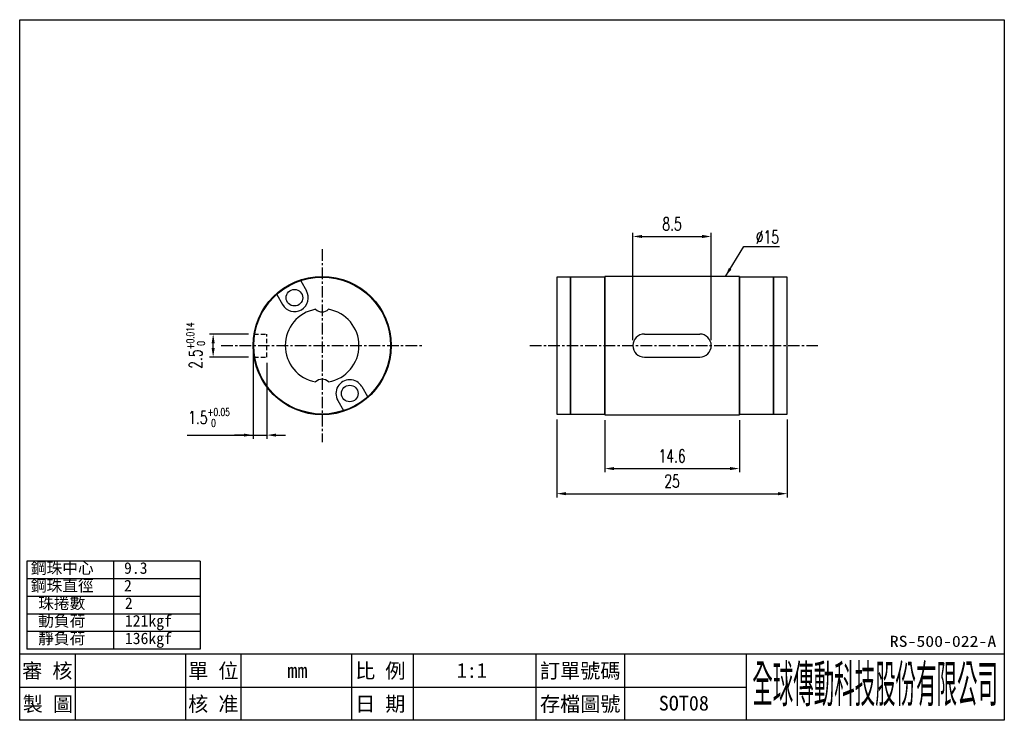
# Model space of a CAD drawing. Header units: millimetres. Extents: x 7 to 114, y 5 to 81.
import ezdxf
from ezdxf.enums import TextEntityAlignment as Align

# ---------------------------------------------------------------- set-up
doc = ezdxf.new("R2010")
doc.units = ezdxf.units.MM
doc.linetypes.add('CENTER', pattern=[2, 1.25, -0.25, 0.25, -0.25])
doc.linetypes.add('DASHED', pattern=[0.75, 0.5, -0.25])
for name, color, linetype in [('CHA', 2, 'Continuous'), ('CL', 1, 'CENTER'), ('DIM', 4, 'Continuous'), ('HID', 2, 'DASHED'), ('OUT', 3, 'Continuous')]:
    doc.layers.add(name, color=color, linetype=linetype)
doc.styles.add('DIM-7', font='SIMPLEX.shx', dxfattribs={"width": 0.7, "bigfont": 'chineset.shx'})
doc.styles.add('T', font='kaiu.ttf')
doc.dimstyles.new('CNS', dxfattribs={"dimscale": 0.4, "dimtxt": 3.5, "dimasz": 2.5, "dimexe": 1, "dimexo": 1.5, "dimgap": 0.09, "dimtad": 0, "dimtoh": 1, "dimdsep": 46, "dimtxsty": 'DIM-7', "dimcen": 0.09, "dimclrd": 256, "dimclre": 256, "dimclrt": 4, "dimadec": 0, "dimazin": 0, "dimtfac": 1, "dimtmove": 1, "dimatfit": 0, "dimfxl": 1, "dimtvp": 0.971429, "dimtolj": 1, "dimarcsym": 0})

# ---------------------------------------------------------------- blocks, each defined once
blk = doc.blocks.new('*D7')
at = {"layer": 'DEFPOINTS', "color": 0}
for p in [(65.63, 38.26), (90.63, 38.26), (90.63, 29.62)]:
    blk.add_point(p, dxfattribs=at)
at = {"layer": 'DIM', "lineweight": -2}
for p, q in [((65.63, 37.66), (65.63, 29.22)), ((90.63, 37.66), (90.63, 29.22)), ((66.63, 29.62), (89.63, 29.62))]:
    blk.add_line(p, q, dxfattribs=at)
at = {"layer": 'DIM'}
for points in [[(66.63, 29.79), (66.63, 29.45), (65.63, 29.62)], [(89.63, 29.79), (89.63, 29.45), (90.63, 29.62)]]:
    blk.add_solid(points, dxfattribs=at)
at = {"layer": 'DIM', "color": 4, "insert": (78.13, 30.98), "char_height": 1.4, "attachment_point": 5, "style": 'DIM-7'}
blk.add_mtext('\\A1;25', dxfattribs=at)
blk = doc.blocks.new('*D8')
at = {"layer": 'DEFPOINTS', "color": 0}
for p in [(28.35, 46.93), (32.79, 46.93), (32.79, 44.43)]:
    blk.add_point(p, dxfattribs=at)
at = {"layer": 'DIM', "lineweight": -2}
for p, q in [((32.19, 46.93), (27.95, 46.93)), ((28.35, 45.43), (28.35, 45.93)), ((32.19, 44.43), (27.95, 44.43))]:
    blk.add_line(p, q, dxfattribs=at)
at = {"layer": 'DIM'}
for points in [[(28.18, 45.93), (28.52, 45.93), (28.35, 46.93)], [(28.18, 45.43), (28.52, 45.43), (28.35, 44.43)]]:
    blk.add_solid(points, dxfattribs=at)
at = {"layer": 'DIM', "color": 4, "insert": (26.45, 45.68), "char_height": 1.4, "attachment_point": 5, "rotation": 90, "style": 'DIM-7'}
blk.add_mtext('\\A1;2.5{\\H0.840000;\\S+0.014^  0;}', dxfattribs=at)
blk = doc.blocks.new('*D9')
at = {"layer": 'DEFPOINTS', "color": 0}
for p in [(32.68, 45.68), (34.18, 44.43), (34.18, 35.97)]:
    blk.add_point(p, dxfattribs=at)
at = {"layer": 'DIM', "lineweight": -2}
for p, q in [((32.68, 45.08), (32.68, 35.57)), ((34.18, 43.83), (34.18, 35.57)), ((25.53, 35.97), (32.68, 35.97)), ((31.68, 35.97), (30.68, 35.97)), ((32.68, 35.97), (34.18, 35.97)), ((32.68, 35.97), (34.18, 35.97)), ((35.18, 35.97), (36.18, 35.97))]:
    blk.add_line(p, q, dxfattribs=at)
at = {"layer": 'DIM'}
for points in [[(31.68, 36.14), (31.68, 35.81), (32.68, 35.97)], [(35.18, 36.14), (35.18, 35.81), (34.18, 35.97)]]:
    blk.add_solid(points, dxfattribs=at)
at = {"layer": 'DIM', "color": 4, "insert": (27.9, 37.88), "char_height": 1.4, "attachment_point": 5, "style": 'DIM-7'}
blk.add_mtext('\\A1;1.5{\\H0.840000;\\S+0.05^  0;}', dxfattribs=at)
blk = doc.blocks.new('*D10')
at = {"layer": 'DEFPOINTS', "color": 0}
for p in [(82.38, 57.52), (73.88, 45.68), (82.38, 45.68)]:
    blk.add_point(p, dxfattribs=at)
at = {"layer": 'DIM', "lineweight": -2}
for p, q in [((73.88, 46.28), (73.88, 57.92)), ((82.38, 46.28), (82.38, 57.92)), ((74.88, 57.52), (81.38, 57.52))]:
    blk.add_line(p, q, dxfattribs=at)
at = {"layer": 'DIM'}
for points in [[(74.88, 57.69), (74.88, 57.35), (73.88, 57.52)], [(81.38, 57.69), (81.38, 57.35), (82.38, 57.52)]]:
    blk.add_solid(points, dxfattribs=at)
at = {"layer": 'DIM', "color": 4, "insert": (78.13, 58.88), "char_height": 1.4, "attachment_point": 5, "style": 'DIM-7'}
blk.add_mtext('\\A1;8.5', dxfattribs=at)
blk = doc.blocks.new('*D11')
at = {"layer": 'DEFPOINTS', "color": 0}
for p in [(70.83, 38.18), (85.43, 38.18), (85.43, 32.34)]:
    blk.add_point(p, dxfattribs=at)
at = {"layer": 'DIM', "lineweight": -2}
for p, q in [((70.83, 37.58), (70.83, 31.94)), ((85.43, 37.58), (85.43, 31.94)), ((71.83, 32.34), (84.43, 32.34))]:
    blk.add_line(p, q, dxfattribs=at)
at = {"layer": 'DIM'}
for points in [[(71.83, 32.51), (71.83, 32.18), (70.83, 32.34)], [(84.43, 32.51), (84.43, 32.18), (85.43, 32.34)]]:
    blk.add_solid(points, dxfattribs=at)
at = {"layer": 'DIM', "color": 4, "insert": (78.13, 33.7), "char_height": 1.4, "attachment_point": 5, "style": 'DIM-7'}
blk.add_mtext('\\A1;14.6', dxfattribs=at)

msp = doc.modelspace()

# ---------------------------------------------------------------- linework, layer by layer
at = {"layer": 'CHA', "color": 7}
for p, q in [((7.366, 81.036), (114.166, 81.036)), ((7.366, 5.036), (7.366, 81.036)), ((114.166, 81.036), (114.166, 5.036)), ((7.366, 12.236), (114.166, 12.236)), ((114.166, 5.036), (7.366, 5.036))]:
    msp.add_line(p, q, dxfattribs=at)
at = {"layer": 'CHA'}
for p, q in [((13.366, 12.236), (13.366, 5.036)), ((25.366, 12.236), (25.366, 5.036)), ((31.366, 12.236), (31.366, 5.036)), ((43.366, 12.236), (43.366, 5.036)), ((50.033, 12.236), (50.033, 5.036)), ((63.366, 12.236), (63.366, 5.036)), ((72.957, 12.236), (72.957, 5.036)), ((86.166, 12.236), (86.166, 5.036)), ((7.366, 8.636), (86.166, 8.636))]:
    msp.add_line(p, q, dxfattribs=at)
at = {"layer": 'CL'}
for p, q in [((40.173, 56.141), (40.173, 35.224)), ((29.225, 45.682), (51.121, 45.682)), ((62.705, 45.682), (94.144, 45.682))]:
    msp.add_line(p, q, dxfattribs=at)
at = {"layer": 'DIM'}
for p, q in [((26.945, 22.281), (8.134, 22.281)), ((8.134, 22.281), (8.134, 12.75)), ((17.54, 22.281), (17.54, 12.75)), ((26.945, 22.281), (26.945, 12.75)), ((26.945, 20.375), (8.134, 20.375)), ((26.945, 18.469), (8.134, 18.469)), ((26.945, 16.563), (8.134, 16.563)), ((26.945, 14.656), (8.134, 14.656)), ((26.945, 12.75), (8.134, 12.75))]:
    msp.add_line(p, q, dxfattribs=at)
at = {"layer": 'HID'}
for p, q in [((32.786, 46.932), (34.184, 46.932)), ((34.184, 44.432), (34.184, 46.932)), ((32.786, 44.432), (34.184, 44.432))]:
    msp.add_line(p, q, dxfattribs=at)
at = {"layer": 'OUT'}
for p, q in [((37.843, 52.708), (38.467, 51.629)), ((35.245, 51.208), (35.868, 50.129)), ((75.127, 46.932), (81.127, 46.932)), ((75.127, 44.432), (81.127, 44.432)), ((44.467, 41.236), (45.09, 40.157)), ((41.868, 39.736), (42.492, 38.657))]:
    msp.add_line(p, q, dxfattribs=at)
for points in [[(65.627, 38.257), (67.127, 38.257), (67.127, 53.107), (65.627, 53.107)], [(67.127, 38.257), (70.827, 38.257), (70.827, 53.107), (67.127, 53.107)], [(70.827, 38.182), (85.427, 38.182), (85.427, 38.182), (85.427, 53.182), (85.427, 53.182), (70.827, 53.182), (70.827, 53.182), (70.827, 38.182)], [(85.427, 38.257), (89.127, 38.257), (89.127, 53.107), (85.427, 53.107)], [(89.127, 38.257), (90.627, 38.257), (90.627, 53.107), (89.127, 53.107)]]:
    msp.add_lwpolyline(points, close=True, dxfattribs=at)
for centre, radius in [((40.173, 45.682), 7.5), ((40.173, 45.682), 7.425), ((37.168, 50.879), 0.9), ((43.168, 40.486), 0.9)]:
    msp.add_circle(centre, radius, dxfattribs=at)
for centre, radius, start, end in [((37.168, 50.879), 1.5, 210, 30), ((40.168, 45.682), 4, 100.10894, 259.89106), ((40.168, 50.332), 1, 225.40577, 314.59423), ((40.168, 45.682), 4, 280.10894, 79.89106), ((75.127, 45.682), 1.25, 90, 270), ((81.127, 45.682), 1.25, 270, 90), ((40.168, 41.032), 1, 45.40577, 134.59423), ((43.168, 40.486), 1.5, 30, 210)]:
    msp.add_arc(centre, radius, start, end, dxfattribs=at)

# ---------------------------------------------------------------- texts
at = {"layer": 'CHA', "style": 'T'}
for s, height, width, p, p2 in [('RS-500-022-A', 1.2, 1.133825, (101.745, 13.003), (113.292, 13.003)), ('全球傳動科技股份有限公司', 4, 0.392505, (86.832, 7.002), (113.479, 7.002))]:
    msp.add_text(s, height=height, dxfattribs=dict(at, width=width)).set_placement(p, p2, align=Align.FIT)
for s, p in [('審 核', (10.366, 10.436)), ('單 位', (28.366, 10.436)), ('mm', (37.487, 10.436)), ('比 例', (46.478, 10.436)), ('1:1', (56.409, 10.436)), ('訂單號碼', (68.162, 10.436)), ('製 圖', (10.426, 6.836)), ('核 准', (28.366, 6.836)), ('日 期', (46.478, 6.836)), ('存檔圖號', (68.162, 6.836)), ('SOT08', (79.406, 6.894))]:
    msp.add_text(s, height=1.6, dxfattribs=at).set_placement(p, align=Align.MIDDLE)
at = {"layer": 'DIM', "style": 'T'}
for s, p in [('鋼珠中心', (8.576, 20.928)), ('9.3', (18.682, 20.928)), ('鋼珠直徑', (8.576, 19.022)), ('2', (18.682, 19.022)), ('珠捲數', (9.369, 17.116)), ('2', (18.775, 17.116)), ('動負荷', (9.369, 15.209)), ('121kgf', (18.775, 15.209)), ('靜負荷', (9.369, 13.303)), ('136kgf', (18.775, 13.303))]:
    msp.add_text(s, height=1.25, dxfattribs=at).set_placement(p)
at = {"layer": 'DIM', "color": 4, "insert": (87.209, 56.759), "char_height": 1.4, "attachment_point": 7, "style": 'DIM-7'}
msp.add_mtext('%%C15', dxfattribs=at)

# ---------------------------------------------------------------- dimensions: what is measured, and where the dimension line sits
at = {"layer": 'DIM'}
for base, p1, p2, picture, middle in [((82.377, 57.52), (73.877, 45.682), (82.377, 45.682), '*D10', (78.127, 58.88)), ((90.627, 29.619), (65.627, 38.257), (90.627, 38.257), '*D7', (78.127, 30.979)), ((85.427, 32.343), (70.827, 38.182), (85.427, 38.182), '*D11', (78.127, 33.703))]:
    dim = msp.add_linear_dim(base=base, p1=p1, p2=p2, dimstyle='CNS', dxfattribs=at)
    dim.commit()
    dim.dimension.update_dxf_attribs({"geometry": picture, "text_midpoint": middle})
dim = msp.add_linear_dim(base=(28.351, 46.932), p1=(32.786, 44.432), p2=(32.786, 46.932), angle=90, dimstyle='CNS', override={"dimgap": 0.09, "dimtol": 1, "dimlim": 0, "dimtp": 0.014, "dimtm": 0, "dimtfac": 0.6, "dimtdec": 3}, dxfattribs=at)
dim.commit()
dim.dimension.update_dxf_attribs({"geometry": '*D8', "text_midpoint": (28.351, 45.682), "dimtype": 160})
dim = msp.add_linear_dim(base=(34.184, 35.972), p1=(32.683, 45.682), p2=(34.184, 44.432), dimstyle='CNS', override={"dimgap": 0.09, "dimtol": 1, "dimlim": 0, "dimtp": 0.05, "dimtm": 0, "dimtfac": 0.6}, dxfattribs=at)
dim.commit()
dim.dimension.update_dxf_attribs({"geometry": '*D9', "text_midpoint": (27.9, 36.052), "dimtype": 160})

# ---------------------------------------------------------------- leaders
msp.add_leader([(83.911, 53.182), (85.918, 56.444), (89.769, 56.444)], dimstyle='CNS', override={"dimgap": 0.09, "dimtad": 1}, dxfattribs=at)

doc.saveas('drawing.dxf')
